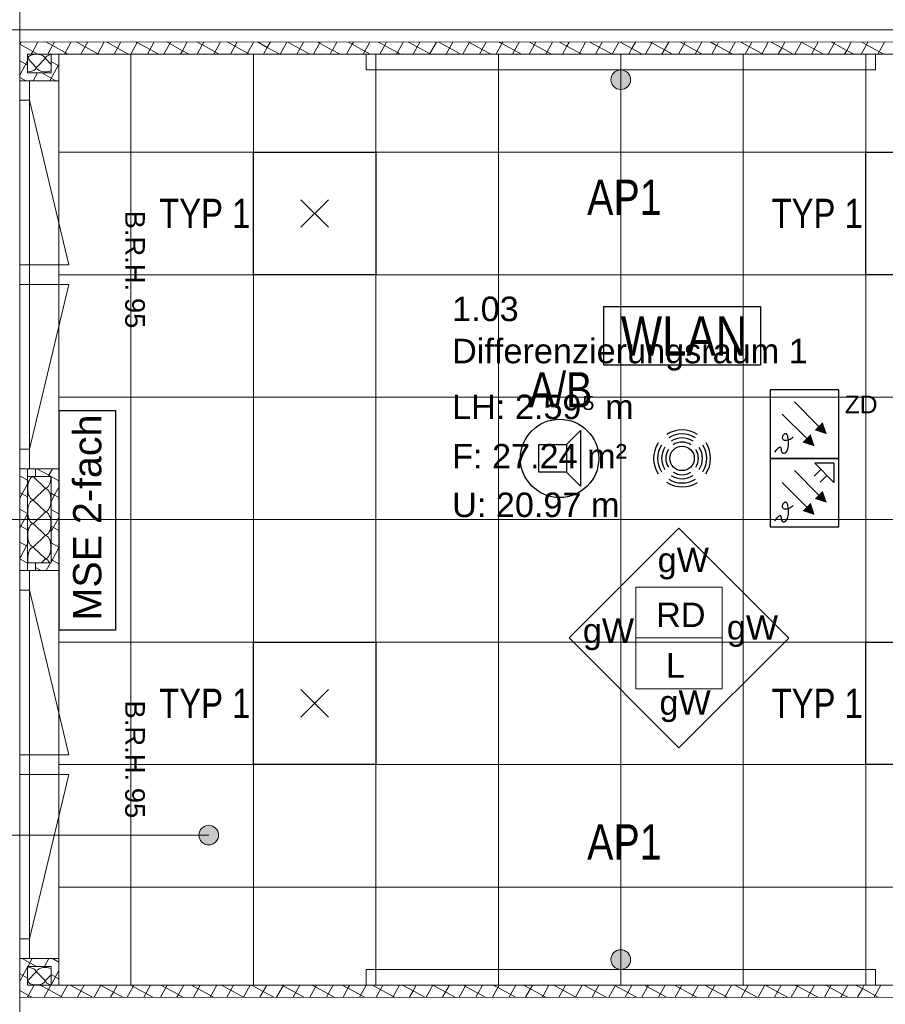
# Model space of a CAD drawing. Extents: x 1101 to 1942, y 41 to 882.
# Tile 12 of 104: x 1302 to 1391, y 390 to 490. Entities that reach past the tile are written whole.
import ezdxf
from ezdxf.lldxf.tags import DXFTag

# ---------------------------------------------------------------- set-up
doc = ezdxf.new("R2010")
doc.units = 0
doc.layers.get('0').update_dxf_attribs({"lineweight": 13})
for name, color, linetype, lineweight in [('Axen', 7, 'Continuous', 25), ('Beschriftung', 7, 'Continuous', 25), ('BI_E_Allgemein', 7, 'Continuous', 18), ('BI_X_Geometrie', 7, 'Continuous', 13), ('Deckenspiegel', 7, 'Continuous', 25), ('Fenster', 7, 'Continuous', 25), ('Fullfläche', 7, 'Continuous', 25), ('Maßlinien', 7, 'Continuous', 25), ('Räume', 7, 'Continuous', 25), ('Wände', 7, 'Continuous', 25)]:
    doc.layers.add(name, color=color, linetype=linetype, lineweight=lineweight)
for name, color, linetype, lineweight, true_color in [('BI_E_Beschallung', 5, 'Continuous', 25, 0x0000ff), ('BI_E_EDV', 3, 'Continuous', 25, 0x00ff00), ('BI_E_Einbruchmeldeanlagen', 5, 'Continuous', 25, 0x0000ff), ('BI_E_Licht', 7, 'Continuous', 25, 0xff6600), ('BI_E_Starkstrom', 1, 'Continuous', 25, 0xff0000), ('BI_E_Trassen 2', 6, 'Continuous', 18, 0xff00ff)]:
    doc.layers.add(name, color=color, linetype=linetype, lineweight=lineweight, true_color=true_color)
doc.styles.get("Standard").update_dxf_attribs({"font": 'arial.ttf'})
tags = doc.linetypes.add('ALL_S25', pattern=[0.001, 0, -0.001]).pattern_tags.tags
tags[6:7] = [DXFTag(74, 4), DXFTag(75, 0), DXFTag(340, '0'), DXFTag(46, 1.0), DXFTag(50, 0.0), DXFTag(44, 0.0), DXFTag(45, 0.0)]
tags[4:5] = [DXFTag(74, 4), DXFTag(75, 0), DXFTag(340, '0'), DXFTag(46, 1.0), DXFTag(50, 0.0), DXFTag(44, 0.0), DXFTag(45, 0.0)]
tags = doc.linetypes.add('VERDECKT2_S2-A03CP7TW1H', pattern=[0.0027, 0.002, -0.0007]).pattern_tags.tags
tags[6:7] = [DXFTag(74, 4), DXFTag(75, 0), DXFTag(340, '0'), DXFTag(46, 1.0), DXFTag(50, 0.0), DXFTag(44, 0.0), DXFTag(45, 0.0)]
tags[4:5] = [DXFTag(74, 4), DXFTag(75, 0), DXFTag(340, '0'), DXFTag(46, 1.0), DXFTag(50, 0.0), DXFTag(44, 0.0), DXFTag(45, 0.0)]

# ---------------------------------------------------------------- blocks, each defined once
blk = doc.blocks.new('Referenz-A03CP7TX1H', base_point=(1202.26, 90.13))
at = {"layer": 'Axen', "color": 0, "linetype": 'ALL_S25', "lineweight": -2, "ltscale": 0.13}
for p, q in [((1302.3, 90.13), (1302.3, 825.65)), ((1661.85, 489.45), (1222.34, 489.45)), ((1661.84, 439.45), (1222.33, 439.45))]:
    blk.add_line(p, q, dxfattribs=at)
at = {"layer": 'Beschriftung', "color": 0, "lineweight": -2}
for p, q in [((1358.37, 427.37), (1369.58, 438.58)), ((1369.58, 438.58), (1380.79, 427.36)), ((1365.18, 427.37), (1365.18, 432.57)), ((1365.18, 432.57), (1373.98, 432.57)), ((1373.98, 432.57), (1373.98, 427.37)), ((1369.58, 416.15), (1358.37, 427.37)), ((1373.98, 427.37), (1365.18, 427.37)), ((1365.18, 422.17), (1365.18, 427.37)), ((1380.79, 427.36), (1369.58, 416.15)), ((1373.98, 427.37), (1373.98, 422.17)), ((1373.98, 422.17), (1365.18, 422.17))]:
    blk.add_line(p, q, dxfattribs=at)
at = {"layer": 'Deckenspiegel', "color": 0, "lineweight": -2}
for p, q in [((1306.3, 486.95), (1421, 486.95)), ((1306.3, 391.95), (1306.3, 486.95)), ((1313.65, 486.95), (1313.65, 391.95)), ((1326.15, 486.95), (1326.15, 391.95)), ((1338.65, 486.95), (1338.65, 391.95)), ((1351.15, 486.95), (1351.15, 391.95)), ((1363.65, 486.95), (1363.65, 391.95)), ((1376.15, 486.95), (1376.15, 391.95)), ((1388.65, 486.95), (1388.65, 391.95)), ((1421, 476.95), (1306.3, 476.95)), ((1421, 464.45), (1306.3, 464.45)), ((1421, 451.95), (1306.3, 451.95)), ((1421, 439.45), (1306.3, 439.45)), ((1421, 426.95), (1306.3, 426.95)), ((1421, 414.45), (1306.3, 414.45)), ((1421, 401.95), (1306.3, 401.95)), ((1421, 391.95), (1306.3, 391.95))]:
    blk.add_line(p, q, dxfattribs=at)
at = {"layer": 'Fenster', "color": 0, "lineweight": -2}
for p, q in [((1306.3, 484.25), (1302.3, 484.25)), ((1303.3, 484.25), (1303.3, 444.65)), ((1303.3, 482.25), (1302.3, 482.25)), ((1303.3, 465.45), (1302.3, 465.45)), ((1302.3, 463.45), (1303.3, 463.45)), ((1303.3, 446.65), (1302.3, 446.65)), ((1306.3, 444.65), (1302.3, 444.65)), ((1306.3, 434.25), (1302.3, 434.25)), ((1303.3, 434.25), (1303.3, 394.65)), ((1303.3, 432.25), (1302.3, 432.25)), ((1303.3, 415.45), (1302.3, 415.45)), ((1302.3, 413.45), (1303.3, 413.45)), ((1303.3, 396.65), (1302.3, 396.65)), ((1306.3, 394.65), (1302.3, 394.65))]:
    blk.add_line(p, q, dxfattribs=at)
at = {"layer": 'Fenster', "color": 0, "linetype": 'VERDECKT2_S2-A03CP7TW1H', "lineweight": -2, "ltscale": 0.13}
for p, q in [((1303.3, 482.25), (1307.3, 465.45)), ((1307.3, 465.45), (1303.3, 465.45)), ((1307.3, 463.45), (1303.3, 463.45)), ((1303.3, 446.65), (1307.3, 463.45)), ((1303.3, 432.25), (1307.3, 415.45)), ((1307.3, 415.45), (1303.3, 415.45)), ((1307.3, 413.45), (1303.3, 413.45)), ((1303.3, 396.65), (1307.3, 413.45))]:
    blk.add_line(p, q, dxfattribs=at)
at = {"layer": 'Fullfläche', "color": 0, "lineweight": -2}
for p, q in [((1302.46, 488.2), (1302.3, 487.9)), ((1302.3, 487.97), (1303.63, 487.24)), ((1304.16, 488.2), (1303.63, 487.24)), ((1304.97, 488.2), (1305.64, 487.83)), ((1305.64, 487.83), (1305.16, 486.95)), ((1305.85, 488.2), (1305.65, 487.83)), ((1305.65, 487.83), (1307.25, 486.95)), ((1307.54, 488.2), (1306.86, 486.95)), ((1308.06, 488.2), (1310.26, 486.98)), ((1309.24, 488.2), (1308.55, 486.95)), ((1310.93, 488.2), (1310.27, 486.99)), ((1311.14, 488.2), (1312.28, 487.57)), ((1312.28, 487.57), (1311.94, 486.95)), ((1312.63, 488.2), (1312.28, 487.57)), ((1312.28, 487.57), (1313.41, 486.95)), ((1314.3, 488.15), (1313.63, 486.95)), ((1314.22, 488.2), (1314.3, 488.16)), ((1314.32, 488.2), (1314.3, 488.16)), ((1314.3, 488.16), (1316.5, 486.95)), ((1316.01, 488.2), (1315.33, 486.95)), ((1317.71, 488.2), (1317.02, 486.95)), ((1317.31, 488.2), (1318.92, 487.31)), ((1319.4, 488.2), (1318.92, 487.31)), ((1320.39, 488.2), (1320.93, 487.9)), ((1320.93, 487.9), (1320.41, 486.95)), ((1321.1, 488.2), (1320.94, 487.9)), ((1320.94, 487.9), (1322.66, 486.95)), ((1322.79, 488.2), (1322.11, 486.95)), ((1323.48, 488.2), (1325.55, 487.06)), ((1324.49, 488.2), (1323.8, 486.95)), ((1326.18, 488.2), (1325.56, 487.06)), ((1326.56, 488.2), (1327.57, 487.64)), ((1327.57, 487.64), (1327.19, 486.95)), ((1327.88, 488.2), (1327.57, 487.64)), ((1327.57, 487.64), (1328.83, 486.95)), ((1329.57, 488.19), (1328.88, 486.95)), ((1329.65, 488.19), (1331.91, 486.95)), ((1331.26, 488.19), (1330.58, 486.95)), ((1332.96, 488.19), (1332.27, 486.95)), ((1332.73, 488.19), (1334.2, 487.38)), ((1334.65, 488.19), (1334.21, 487.38)), ((1336.22, 487.97), (1335.66, 486.95)), ((1335.81, 488.19), (1336.22, 487.97)), ((1336.35, 488.19), (1336.22, 487.97)), ((1336.22, 487.97), (1338.08, 486.95)), ((1338.04, 488.19), (1337.36, 486.95)), ((1338.9, 488.19), (1340.84, 487.13)), ((1339.73, 488.19), (1339.05, 486.95)), ((1341.43, 488.19), (1340.84, 487.13)), ((1341.98, 488.19), (1342.86, 487.71)), ((1342.86, 487.71), (1342.44, 486.95)), ((1343.12, 488.19), (1342.86, 487.71)), ((1342.86, 487.71), (1344.25, 486.95)), ((1344.82, 488.19), (1344.13, 486.95)), ((1345.07, 488.19), (1347.33, 486.95)), ((1346.51, 488.19), (1345.83, 486.95)), ((1348.21, 488.19), (1347.52, 486.95)), ((1348.15, 488.19), (1349.49, 487.45)), ((1349.49, 487.45), (1349.22, 486.95)), ((1349.9, 488.19), (1349.5, 487.46)), ((1349.5, 487.45), (1350.41, 486.95)), ((1351.51, 488.04), (1350.91, 486.95)), ((1351.23, 488.19), (1351.51, 488.04)), ((1351.59, 488.19), (1351.51, 488.04)), ((1351.51, 488.04), (1353.5, 486.95)), ((1353.29, 488.19), (1352.6, 486.95)), ((1354.98, 488.19), (1354.3, 486.95)), ((1354.32, 488.19), (1356.13, 487.2)), ((1356.68, 488.19), (1356.13, 487.2)), ((1357.4, 488.19), (1358.14, 487.78)), ((1358.14, 487.78), (1357.69, 486.95)), ((1358.37, 488.19), (1358.15, 487.78)), ((1358.15, 487.78), (1359.66, 486.95)), ((1360.06, 488.19), (1359.38, 486.95)), ((1360.49, 488.19), (1362.75, 486.95)), ((1361.76, 488.19), (1361.08, 486.95)), ((1363.45, 488.19), (1362.77, 486.95)), ((1363.57, 488.19), (1364.78, 487.53)), ((1364.78, 487.52), (1364.46, 486.95)), ((1365.15, 488.19), (1364.78, 487.53)), ((1364.78, 487.52), (1365.83, 486.95)), ((1366.8, 488.11), (1366.16, 486.95)), ((1366.65, 488.19), (1366.8, 488.11)), ((1366.84, 488.19), (1366.8, 488.11)), ((1366.8, 488.11), (1368.91, 486.95)), ((1368.54, 488.19), (1367.85, 486.95)), ((1370.23, 488.19), (1369.55, 486.95)), ((1369.74, 488.19), (1371.42, 487.27)), ((1371.93, 488.19), (1371.42, 487.27)), ((1372.82, 488.19), (1373.43, 487.85)), ((1373.43, 487.85), (1372.94, 486.95)), ((1373.62, 488.19), (1373.44, 487.85)), ((1373.44, 487.85), (1375.08, 486.95)), ((1375.31, 488.19), (1374.63, 486.95)), ((1375.91, 488.19), (1378.05, 487.01)), ((1377.01, 488.19), (1376.33, 486.95)), ((1378.7, 488.19), (1378.06, 487.01)), ((1378.99, 488.19), (1380.07, 487.6)), ((1380.07, 487.59), (1379.71, 486.95)), ((1380.4, 488.19), (1380.07, 487.6)), ((1380.07, 487.6), (1381.25, 486.95)), ((1382.08, 488.18), (1381.41, 486.95)), ((1382.07, 488.19), (1382.08, 488.18)), ((1382.09, 488.19), (1382.09, 488.18)), ((1382.09, 488.18), (1384.33, 486.95)), ((1383.78, 488.19), (1383.1, 486.95)), ((1385.48, 488.19), (1384.8, 486.95)), ((1385.16, 488.19), (1386.7, 487.34)), ((1387.17, 488.19), (1386.71, 487.34)), ((1388.72, 487.92), (1388.19, 486.95)), ((1388.24, 488.19), (1388.72, 487.92)), ((1388.87, 488.19), (1388.72, 487.93)), ((1388.72, 487.92), (1390.5, 486.95)), ((1390.56, 488.19), (1389.88, 486.95)), ((1303.12, 486.5), (1303.98, 485.6)), ((1303.63, 487.24), (1303.47, 486.95)), ((1303.63, 487.24), (1304.16, 486.95)), ((1304.02, 485.6), (1304.88, 486.5)), ((1304.92, 486.5), (1305.5, 485.89)), ((1310.26, 486.98), (1310.25, 486.95)), ((1310.27, 486.98), (1310.33, 486.95)), ((1318.92, 487.31), (1318.72, 486.95)), ((1318.92, 487.31), (1319.58, 486.95)), ((1325.55, 487.05), (1325.49, 486.95)), ((1325.56, 487.05), (1325.75, 486.95)), ((1334.2, 487.38), (1333.97, 486.95)), ((1334.21, 487.38), (1335, 486.95)), ((1340.84, 487.12), (1340.74, 486.95)), ((1340.84, 487.13), (1341.17, 486.95)), ((1356.13, 487.19), (1355.99, 486.95)), ((1356.13, 487.2), (1356.58, 486.95)), ((1371.42, 487.27), (1371.24, 486.95)), ((1371.42, 487.27), (1372, 486.95)), ((1378.05, 487.01), (1378.02, 486.95)), ((1378.06, 487.01), (1378.17, 486.95)), ((1386.7, 487.34), (1386.49, 486.95)), ((1386.71, 487.34), (1387.42, 486.95)), ((1302.3, 486.28), (1303.1, 485.84)), ((1303.1, 486.27), (1302.3, 484.82)), ((1306.23, 485.81), (1305.37, 484.25)), ((1305.5, 486.22), (1306.23, 485.81)), ((1306.3, 485.93), (1306.23, 485.81)), ((1306.24, 485.81), (1306.3, 485.78)), ((1302.3, 484.59), (1302.91, 484.25)), ((1304.12, 485.05), (1303.68, 484.25)), ((1304.54, 485.05), (1305.99, 484.25)), ((1303.95, 444.65), (1303.9, 444.57)), ((1304.06, 444.65), (1305.27, 443.98)), ((1305.64, 444.65), (1305.27, 443.98)), ((1302.3, 443.92), (1303.1, 443.48)), ((1303.7, 443.82), (1304.9, 442.67)), ((1305.27, 443.98), (1305.2, 443.85)), ((1305.27, 443.98), (1306.3, 443.42)), ((1303.1, 443.11), (1302.3, 441.65)), ((1302.3, 442.23), (1303.1, 441.79)), ((1304.9, 442.62), (1303.7, 441.47)), ((1306.3, 442.77), (1305.86, 441.97)), ((1303.7, 441.42), (1304.9, 440.27)), ((1305.5, 442.16), (1305.86, 441.96)), ((1305.86, 441.96), (1305.5, 441.31)), ((1305.86, 441.96), (1306.3, 441.72)), ((1302.3, 440.53), (1303.1, 440.09)), ((1304.9, 440.22), (1303.7, 439.07)), ((1305.5, 440.47), (1306.3, 440.03)), ((1303.1, 440.03), (1302.41, 438.78)), ((1306.3, 439.68), (1305.5, 438.23)), ((1302.3, 438.84), (1302.41, 438.78)), ((1302.41, 438.77), (1302.3, 438.57)), ((1302.41, 438.77), (1303.1, 438.4)), ((1303.7, 439.02), (1304.9, 437.87)), ((1305.5, 438.77), (1306.3, 438.33)), ((1304.9, 437.82), (1303.7, 436.67)), ((1302.3, 437.14), (1303, 436.76)), ((1303, 436.76), (1302.3, 435.48)), ((1303.1, 436.94), (1303, 436.76)), ((1303, 436.76), (1303.1, 436.7)), ((1303.7, 436.62), (1304.9, 435.47)), ((1305.5, 437.08), (1306.3, 436.64)), ((1306.3, 436.6), (1305.6, 435.33)), ((1302.3, 435.45), (1303.1, 435.01)), ((1304.9, 435.42), (1304.51, 435.05)), ((1305.5, 435.38), (1305.6, 435.33)), ((1305.6, 435.33), (1305.5, 435.14)), ((1305.6, 435.33), (1306.3, 434.95)), ((1303.9, 434.57), (1304.48, 434.25)), ((1305.45, 435.05), (1305.01, 434.25)), ((1302.55, 394.65), (1303.1, 394.34)), ((1303.1, 394.34), (1304, 393.85)), ((1303.58, 394.65), (1303.14, 393.85)), ((1305.27, 394.65), (1304.83, 393.85)), ((1305.63, 394.65), (1306.3, 394.28)), ((1302.3, 393.09), (1302.62, 392.91)), ((1303.1, 393.77), (1302.63, 392.91)), ((1303.12, 392.4), (1303.98, 393.3)), ((1304.02, 393.3), (1304.88, 392.4)), ((1304.92, 392.4), (1305.5, 393)), ((1306.3, 393.43), (1305.5, 391.97)), ((1305.5, 393.03), (1306.3, 392.59)), ((1302.62, 392.91), (1302.3, 392.32)), ((1302.63, 392.91), (1303.1, 392.65)), ((1303.79, 391.95), (1303.21, 390.9)), ((1304.37, 391.95), (1305.22, 391.48)), ((1305.48, 391.95), (1305.23, 391.48)), ((1307.18, 391.95), (1306.49, 390.7)), ((1307.46, 391.95), (1309.73, 390.7)), ((1308.87, 391.95), (1308.19, 390.7)), ((1310.57, 391.95), (1309.88, 390.7)), ((1310.54, 391.95), (1311.86, 391.22)), ((1312.26, 391.95), (1311.86, 391.22)), ((1313.63, 391.95), (1313.88, 391.81)), ((1313.96, 391.95), (1313.88, 391.81)), ((1315.65, 391.95), (1314.97, 390.7)), ((1317.34, 391.95), (1316.66, 390.7)), ((1316.71, 391.95), (1318.5, 390.97)), ((1319.04, 391.95), (1318.5, 390.97)), ((1319.79, 391.95), (1320.51, 391.55)), ((1320.73, 391.95), (1320.52, 391.55)), ((1322.43, 391.95), (1321.74, 390.7)), ((1322.88, 391.95), (1325.13, 390.71)), ((1324.12, 391.95), (1323.44, 390.7)), ((1325.82, 391.95), (1325.14, 390.71)), ((1325.96, 391.95), (1327.15, 391.29)), ((1327.51, 391.95), (1327.15, 391.3)), ((1329.04, 391.95), (1329.16, 391.88)), ((1329.2, 391.95), (1329.17, 391.88)), ((1330.9, 391.95), (1330.21, 390.7)), ((1332.59, 391.95), (1331.91, 390.7)), ((1332.13, 391.95), (1333.78, 391.04)), ((1334.29, 391.95), (1333.79, 391.04)), ((1335.21, 391.95), (1335.8, 391.62)), ((1335.98, 391.95), (1335.8, 391.62)), ((1337.67, 391.95), (1336.99, 390.7)), ((1338.3, 391.95), (1340.42, 390.78)), ((1339.37, 391.95), (1338.69, 390.7)), ((1341.06, 391.95), (1340.42, 390.78)), ((1341.38, 391.95), (1342.44, 391.36)), ((1342.76, 391.95), (1342.44, 391.37)), ((1344.45, 391.95), (1343.77, 390.7)), ((1344.47, 391.95), (1346.73, 390.7)), ((1346.15, 391.95), (1345.46, 390.7)), ((1347.84, 391.94), (1347.16, 390.7)), ((1347.55, 391.94), (1349.07, 391.11)), ((1349.54, 391.94), (1349.08, 391.11)), ((1350.63, 391.94), (1351.09, 391.69)), ((1351.23, 391.94), (1351.09, 391.69)), ((1352.92, 391.94), (1352.24, 390.7)), ((1353.72, 391.94), (1355.71, 390.85)), ((1354.62, 391.94), (1353.93, 390.7)), ((1356.31, 391.94), (1355.71, 390.85)), ((1356.8, 391.94), (1357.72, 391.44)), ((1358.01, 391.94), (1357.73, 391.44)), ((1359.7, 391.94), (1359.02, 390.7)), ((1359.89, 391.94), (1362.15, 390.7)), ((1361.39, 391.94), (1360.71, 390.7)), ((1363.09, 391.94), (1362.41, 390.7)), ((1362.97, 391.94), (1364.36, 391.18)), ((1364.78, 391.94), (1364.36, 391.18)), ((1366.05, 391.94), (1366.38, 391.76)), ((1366.48, 391.94), (1366.38, 391.77)), ((1368.17, 391.94), (1367.49, 390.7)), ((1369.14, 391.94), (1371, 390.92)), ((1369.87, 391.94), (1369.18, 390.7)), ((1371.56, 391.94), (1371, 390.92)), ((1372.22, 391.94), (1373.01, 391.51)), ((1373.26, 391.94), (1373.02, 391.51)), ((1374.95, 391.94), (1374.26, 390.7)), ((1375.3, 391.94), (1377.57, 390.7)), ((1376.64, 391.94), (1375.96, 390.7)), ((1378.34, 391.94), (1377.65, 390.7)), ((1378.39, 391.94), (1379.65, 391.25)), ((1380.03, 391.94), (1379.65, 391.25)), ((1381.47, 391.94), (1381.66, 391.83)), ((1381.73, 391.94), (1381.67, 391.84)), ((1383.42, 391.94), (1382.74, 390.7)), ((1385.11, 391.94), (1384.43, 390.7)), ((1384.56, 391.94), (1386.28, 390.99)), ((1386.81, 391.94), (1386.29, 390.99)), ((1387.64, 391.94), (1388.3, 391.58)), ((1388.5, 391.94), (1388.3, 391.58)), ((1390.2, 391.94), (1389.51, 390.7)), ((1302.3, 391.4), (1303.21, 390.89)), ((1305.23, 391.48), (1304.8, 390.7)), ((1305.23, 391.48), (1306.64, 390.7)), ((1311.86, 391.22), (1311.58, 390.7)), ((1311.87, 391.22), (1312.81, 390.7)), ((1313.88, 391.81), (1313.27, 390.7)), ((1313.88, 391.81), (1315.89, 390.7)), ((1318.5, 390.96), (1318.35, 390.7)), ((1318.5, 390.96), (1318.98, 390.7)), ((1320.51, 391.55), (1320.05, 390.7)), ((1320.52, 391.55), (1322.06, 390.7)), ((1327.15, 391.29), (1326.82, 390.7)), ((1327.15, 391.29), (1328.23, 390.7)), ((1329.17, 391.88), (1328.52, 390.7)), ((1329.17, 391.88), (1331.31, 390.7)), ((1333.78, 391.03), (1333.6, 390.7)), ((1333.79, 391.04), (1334.4, 390.7)), ((1335.8, 391.62), (1335.3, 390.7)), ((1335.81, 391.62), (1337.48, 390.7)), ((1342.44, 391.36), (1342.07, 390.7)), ((1342.44, 391.36), (1343.65, 390.7)), ((1349.07, 391.1), (1348.85, 390.7)), ((1349.08, 391.11), (1349.82, 390.7)), ((1351.09, 391.69), (1350.54, 390.7)), ((1351.09, 391.69), (1352.9, 390.7)), ((1357.73, 391.43), (1357.32, 390.7)), ((1357.73, 391.43), (1359.07, 390.7)), ((1364.36, 391.18), (1364.1, 390.7)), ((1364.36, 391.18), (1365.24, 390.7)), ((1366.38, 391.76), (1365.79, 390.7)), ((1366.38, 391.76), (1368.32, 390.7)), ((1371, 390.92), (1371.4, 390.7)), ((1373.01, 391.5), (1372.57, 390.7)), ((1373.02, 391.51), (1374.49, 390.7)), ((1379.65, 391.25), (1379.35, 390.7)), ((1379.65, 391.25), (1380.66, 390.7)), ((1381.67, 391.83), (1381.04, 390.7)), ((1381.67, 391.83), (1383.74, 390.7)), ((1386.28, 390.99), (1386.12, 390.7)), ((1386.29, 390.99), (1386.82, 390.7)), ((1388.3, 391.57), (1387.82, 390.7)), ((1388.31, 391.58), (1389.91, 390.7)), ((1303.21, 390.89), (1303.1, 390.7)), ((1303.21, 390.89), (1303.56, 390.7)), ((1325.13, 390.71), (1325.13, 390.7)), ((1325.14, 390.71), (1325.15, 390.7)), ((1340.42, 390.78), (1340.38, 390.7)), ((1340.42, 390.78), (1340.57, 390.7)), ((1355.71, 390.85), (1355.63, 390.7)), ((1355.71, 390.85), (1355.99, 390.7)), ((1371, 390.92), (1370.88, 390.7))]:
    blk.add_line(p, q, dxfattribs=at)
for centre, major_axis, start_param, end_param in [((1304, 486.5), (0.882, 0), 0, 3.141593), ((1305.8, 486.5), (0.882, 0), 1.917873, 3.141593), ((1303.1, 485.6), (0.882, 0), 4.712389, 6.283185), ((1304.9, 485.6), (0.882, 0), 3.141593, 4.712389), ((1304.9, 485.6), (0.882, 0), 4.712389, 5.460617), ((1303.7, 442.65), (0, -1.18), 3.141593, 6.283185), ((1304.9, 443.85), (0, -1.18), 0, 1.570791), ((1304.9, 441.45), (0, -1.18), 1.570796, 3.141593), ((1303.7, 440.25), (0, -1.18), 3.141593, 6.283185), ((1304.9, 441.45), (0, -1.18), 0, 1.570796), ((1304.9, 439.05), (0, -1.18), 1.570796, 3.141593), ((1303.7, 437.85), (0, -1.18), 3.141593, 6.283185), ((1304.9, 439.05), (0, -1.18), 0, 1.570796), ((1304.9, 436.65), (0, -1.18), 1.570796, 3.141593), ((1303.7, 435.45), (0, -1.18), 3.141593, 5.059412), ((1304.9, 436.65), (0, -1.18), 0, 1.570796), ((1304.9, 434.25), (0, -1.18), 2.318908, 3.141593), ((1303.1, 393.3), (0.882, 0), 0, 1.57077), ((1304.9, 393.3), (0.882, 0), 1.570796, 3.141593), ((1304.9, 393.3), (0.882, 0), 0.822589, 1.570796), ((1304, 392.4), (0.882, 0), 3.141593, 6.283185), ((1305.8, 392.4), (0.882, 0), 3.141593, 4.365327)]:
    blk.add_ellipse(centre, major_axis=major_axis, ratio=0.5, start_param=start_param, end_param=end_param, dxfattribs=at)
at = {"layer": 'Wände', "color": 0, "lineweight": -2}
for p, q in [((1302.3, 639.45), (1302.3, 389.45)), ((1302.3, 489.45), (1423.5, 489.45)), ((1302.3, 488.2), (1422.25, 488.18)), ((1303.1, 486.95), (1303.1, 485.05)), ((1303.1, 486.95), (1421, 486.95)), ((1305.5, 485.05), (1305.5, 486.95)), ((1306.3, 486.95), (1306.3, 391.95)), ((1303.1, 485.05), (1305.5, 485.05)), ((1303.1, 444.65), (1303.1, 434.25)), ((1303.9, 443.85), (1303.9, 444.65)), ((1305.5, 443.85), (1303.1, 443.85)), ((1305.5, 435.05), (1305.5, 443.85)), ((1303.1, 435.05), (1305.5, 435.05)), ((1303.9, 435.05), (1303.9, 434.25)), ((1303.1, 391.95), (1303.1, 393.85)), ((1303.1, 393.85), (1305.5, 393.85)), ((1305.5, 393.85), (1305.5, 391.95)), ((1421, 391.95), (1303.1, 391.95)), ((1302.3, 390.7), (1422.25, 390.69))]:
    blk.add_line(p, q, dxfattribs=at)
at = {"layer": 'Beschriftung', "color": 0, "lineweight": -2, "char_height": 2.5, "attachment_point": 1, "rotation": 359.9932}
for s, insert in [('{\\fArial;gW}', (1367.41, 436.59)), ('{\\fArial;RD}', (1367.25, 430.99)), ('{\\fArial;gW}', (1359.77, 429.37)), ('{\\fArial;gW}', (1374.47, 429.7)), ('{\\fArial;L}', (1368.25, 425.83)), ('{\\fArial;gW}', (1367.59, 422.03))]:
    blk.add_mtext(s, dxfattribs=dict(at, insert=insert))
at = {"layer": 'Maßlinien', "color": 0, "lineweight": -2, "char_height": 2, "attachment_point": 1, "rotation": 270}
for s, insert in [('{\\fArial;B.R.H.}', (1315.07, 470.99)), ('{\\fArial;95}', (1315.07, 462.08)), ('{\\fArial;B.R.H.}', (1315.07, 420.99)), ('{\\fArial;95}', (1315.07, 412.08))]:
    blk.add_mtext(s, dxfattribs=dict(at, insert=insert))
at = {"layer": 'Räume', "color": 0, "lineweight": -2, "char_height": 2.5, "attachment_point": 1, "rotation": 0}
for s, insert in [('{\\fArial;1.03}', (1346.43, 462.21)), ('{\\fArial;Differenzierungsraum 1}', (1346.43, 457.91)), ('{\\fArial;LH: 2.59⁵ m}', (1346.43, 452.21)), ('{\\fArial;F: 27.24 m²}', (1346.43, 447.17)), ('{\\fArial;U: 20.97 m}', (1346.43, 442.21))]:
    blk.add_mtext(s, dxfattribs=dict(at, insert=insert))
blk = doc.blocks.new('Brandmelder in ZD-A03CP7ZR1H', base_point=(1378.9, 445.7))
at = {"color": 0, "lineweight": -2}
for p, q in [((1385.9, 452.7), (1378.9, 452.7)), ((1378.9, 452.7), (1378.9, 445.7)), ((1385.9, 445.7), (1385.9, 452.7)), ((1381.37, 451.47), (1383.84, 448.99)), ((1380.13, 450.23), (1382.6, 447.75)), ((1380.37, 448.2), (1380.32, 448.17)), ((1380.42, 448.22), (1380.37, 448.2)), ((1380.47, 448.23), (1380.42, 448.22)), ((1380.47, 448.23), (1380.51, 448.22)), ((1380.55, 448.2), (1380.51, 448.22)), ((1380.14, 447.9), (1380.13, 447.84)), ((1380.13, 447.84), (1380.13, 447.78)), ((1380.13, 447.78), (1380.15, 447.72)), ((1380.16, 447.96), (1380.14, 447.9)), ((1380.17, 447.67), (1380.15, 447.72)), ((1380.19, 448.02), (1380.16, 447.96)), ((1380.17, 447.67), (1380.21, 447.63)), ((1380.23, 448.08), (1380.19, 448.02)), ((1380.26, 447.59), (1380.21, 447.63)), ((1380.27, 448.13), (1380.23, 448.08)), ((1380.26, 447.59), (1380.33, 447.56)), ((1380.32, 448.17), (1380.27, 448.13)), ((1380.33, 447.56), (1380.41, 447.55)), ((1380.41, 447.55), (1380.5, 447.55)), ((1380.5, 447.55), (1380.6, 447.56)), ((1380.55, 448.2), (1380.59, 448.16)), ((1380.62, 448.1), (1380.59, 448.16)), ((1380.6, 447.56), (1380.71, 447.59)), ((1380.65, 448.03), (1380.62, 448.1)), ((1380.68, 447.95), (1380.65, 448.03)), ((1380.71, 447.85), (1380.68, 447.95)), ((1380.73, 447.73), (1380.71, 447.85)), ((1380.71, 447.59), (1380.82, 447.62)), ((1380.75, 447.6), (1380.73, 447.73)), ((1380.76, 447.45), (1380.75, 447.6)), ((1380.77, 447.3), (1380.76, 447.45)), ((1380.77, 447.14), (1380.77, 447.3)), ((1380.82, 447.62), (1380.93, 447.67)), ((1380.93, 447.67), (1381.05, 447.74)), ((1381.05, 447.74), (1381.15, 447.81)), ((1381.15, 447.81), (1381.25, 447.9)), ((1379.38, 446.33), (1379.6, 446.65)), ((1379.6, 446.65), (1379.76, 446.82)), ((1379.76, 446.82), (1379.87, 446.89)), ((1379.87, 446.89), (1379.93, 446.86)), ((1379.93, 446.86), (1379.97, 446.77)), ((1379.97, 446.77), (1380, 446.64)), ((1380, 446.64), (1380.02, 446.5)), ((1380.02, 446.5), (1380.05, 446.38)), ((1380.05, 446.38), (1380.1, 446.29)), ((1380.1, 446.29), (1380.17, 446.24)), ((1380.17, 446.24), (1380.25, 446.22)), ((1380.25, 446.22), (1380.33, 446.24)), ((1380.33, 446.24), (1380.42, 446.28)), ((1380.42, 446.28), (1380.51, 446.35)), ((1380.51, 446.35), (1380.59, 446.45)), ((1380.59, 446.45), (1380.65, 446.56)), ((1380.65, 446.56), (1380.7, 446.69)), ((1380.7, 446.69), (1380.74, 446.83)), ((1380.74, 446.83), (1380.76, 446.99)), ((1380.76, 446.99), (1380.77, 447.14)), ((1378.9, 445.7), (1385.9, 445.7))]:
    blk.add_line(p, q, dxfattribs=at)
for points in [[(1384.67, 448.17), (1383.43, 448.58), (1384.25, 449.4)], [(1383.43, 446.93), (1382.19, 447.34), (1383.02, 448.17)]]:
    blk.add_solid(points, dxfattribs=at)
at = {"color": 0, "lineweight": -2, "insert": (1386.5, 452.1), "char_height": 1.8, "attachment_point": 1}
blk.add_mtext('{\\fArial;ZD}', dxfattribs=at)
blk = doc.blocks.new('RZB Sidelite ECO 30W-A03CP7ZT1H', base_point=(1388.65, 464.45))
at = {"color": 0, "lineweight": -2}
for p, q in [((1388.65, 464.45), (1388.65, 476.95)), ((1388.65, 476.95), (1401.15, 476.95)), ((1401.15, 476.95), (1401.15, 464.45)), ((1396.3, 469.3), (1393.5, 472.1)), ((1396.3, 472.1), (1393.5, 469.3)), ((1401.15, 464.45), (1388.65, 464.45))]:
    blk.add_line(p, q, dxfattribs=at)
blk = doc.blocks.new('Blockreferenz-A03CP7ZV1H', base_point=(1362.64, 475.35))
at = {"linetype": 'ByBlock', "lineweight": -2, "ltscale": 0.18}
blk.add_hatch(color=0, dxfattribs=at).paths.add_polyline_path([(1363.64, 483.35), (1363.5, 483.36), (1363.36, 483.39), (1363.23, 483.44), (1363.1, 483.51), (1362.99, 483.59), (1362.89, 483.69), (1362.8, 483.81), (1362.73, 483.93), (1362.69, 484.06), (1362.65, 484.2), (1362.64, 484.35), (1362.65, 484.49), (1362.69, 484.63), (1362.73, 484.76), (1362.8, 484.89), (1362.89, 485), (1362.99, 485.1), (1363.1, 485.19), (1363.23, 485.26), (1363.36, 485.31), (1363.5, 485.34), (1363.64, 485.35), (1363.79, 485.34), (1363.93, 485.31), (1364.06, 485.26), (1364.19, 485.19), (1364.3, 485.1), (1364.4, 485), (1364.49, 484.89), (1364.55, 484.76), (1364.6, 484.63), (1364.63, 484.49), (1364.64, 484.35), (1364.63, 484.2), (1364.6, 484.06), (1364.55, 483.93), (1364.49, 483.81), (1364.4, 483.69), (1364.3, 483.59), (1364.19, 483.51), (1364.06, 483.44), (1363.93, 483.39), (1363.79, 483.36)])
at = {"color": 0, "linetype": 'ByBlock', "lineweight": -2, "ltscale": 0.18}
blk.add_line((1363.64, 483.35), (1363.64, 475.35), dxfattribs=at)
blk.add_circle((1363.64, 484.35), 1, dxfattribs=at)
blk = doc.blocks.new('Präsenzmelder MD-C 360i_32 oder 24-A03CP7ZX1H', base_point=(1366.99, 442.79))
at = {"color": 0, "lineweight": -2}
blk.add_circle((1369.9, 445.7), 1.25, dxfattribs=at)
for major_axis in [(1.58, 2.44), (1.36, 2.11), (-2.44, 1.58), (1.13, 1.75), (0.9, 1.4), (2.44, -1.58), (-2.11, 1.36), (-1.75, 1.13), (-1.4, 0.9), (1.4, -0.9), (1.75, -1.13), (2.11, -1.36), (-0.9, -1.4), (-1.58, -2.44), (-1.36, -2.11), (-1.13, -1.75)]:
    blk.add_ellipse((1369.9, 445.7), major_axis=major_axis, ratio=1, start_param=0, end_param=1.146009, dxfattribs=at)
blk = doc.blocks.new('RZB Sidelite ECO 30W-A03CP7ZZ1H', base_point=(1388.65, 414.45))
at = {"color": 0, "lineweight": -2}
for p, q in [((1388.65, 414.45), (1388.65, 426.95)), ((1388.65, 426.95), (1401.15, 426.95)), ((1401.15, 426.95), (1401.15, 414.45)), ((1396.3, 419.3), (1393.5, 422.1)), ((1396.3, 422.1), (1393.5, 419.3)), ((1401.15, 414.45), (1388.65, 414.45))]:
    blk.add_line(p, q, dxfattribs=at)
blk = doc.blocks.new('RZB Sidelite ECO 30W-A03CP8011H', base_point=(1326.15, 464.45))
at = {"color": 0, "lineweight": -2}
for p, q in [((1326.15, 464.45), (1326.15, 476.95)), ((1326.15, 476.95), (1338.65, 476.95)), ((1338.65, 476.95), (1338.65, 464.45)), ((1333.8, 469.3), (1331, 472.1)), ((1333.8, 472.1), (1331, 469.3)), ((1338.65, 464.45), (1326.15, 464.45))]:
    blk.add_line(p, q, dxfattribs=at)
blk = doc.blocks.new('RZB Sidelite ECO 30W-A03CP8051H', base_point=(1326.15, 414.45))
at = {"color": 0, "lineweight": -2}
for p, q in [((1326.15, 414.45), (1326.15, 426.95)), ((1326.15, 426.95), (1338.65, 426.95)), ((1338.65, 426.95), (1338.65, 414.45)), ((1333.8, 419.3), (1331, 422.1)), ((1333.8, 422.1), (1331, 419.3)), ((1338.65, 414.45), (1326.15, 414.45))]:
    blk.add_line(p, q, dxfattribs=at)
blk = doc.blocks.new('Blockreferenz-A03CP8071H', base_point=(1362.64, 393.55))
at = {"linetype": 'ByBlock', "lineweight": -2, "ltscale": 0.18}
blk.add_hatch(color=0, dxfattribs=at).paths.add_polyline_path([(1363.64, 395.55), (1363.5, 395.54), (1363.36, 395.5), (1363.23, 395.46), (1363.1, 395.39), (1362.99, 395.3), (1362.89, 395.2), (1362.8, 395.09), (1362.73, 394.96), (1362.68, 394.83), (1362.65, 394.69), (1362.64, 394.55), (1362.65, 394.4), (1362.68, 394.26), (1362.73, 394.13), (1362.8, 394), (1362.89, 393.89), (1362.99, 393.79), (1363.1, 393.7), (1363.23, 393.64), (1363.36, 393.59), (1363.5, 393.56), (1363.64, 393.55), (1363.79, 393.56), (1363.93, 393.59), (1364.06, 393.64), (1364.19, 393.7), (1364.3, 393.79), (1364.4, 393.89), (1364.49, 394), (1364.55, 394.13), (1364.6, 394.26), (1364.63, 394.4), (1364.64, 394.55), (1364.63, 394.69), (1364.6, 394.83), (1364.55, 394.96), (1364.49, 395.09), (1364.4, 395.2), (1364.3, 395.3), (1364.19, 395.39), (1364.06, 395.46), (1363.93, 395.5), (1363.79, 395.54)])
at = {"color": 0, "linetype": 'ByBlock', "lineweight": -2, "ltscale": 0.18}
blk.add_line((1363.64, 395.55), (1363.64, 403.55), dxfattribs=at)
blk.add_circle((1363.64, 394.55), 1, dxfattribs=at)
blk = doc.blocks.new('Abkofferung-A03CP80B1H', base_point=(1337.65, 391.95))
at = {"color": 0, "linetype": 'ByBlock', "lineweight": -2, "ltscale": 0.13}
for p, q in [((1337.65, 391.95), (1337.65, 393.55)), ((1337.65, 393.55), (1389.64, 393.55)), ((1389.64, 393.55), (1389.64, 391.95)), ((1389.64, 391.95), (1337.65, 391.95))]:
    blk.add_line(p, q, dxfattribs=at)
blk = doc.blocks.new('Abkofferung-A03CP80D1H', base_point=(1337.65, 485.35))
at = {"color": 0, "linetype": 'ByBlock', "lineweight": -2, "ltscale": 0.13}
for p, q in [((1337.65, 485.35), (1337.65, 486.95)), ((1337.65, 486.95), (1389.64, 486.95)), ((1389.64, 486.95), (1389.64, 485.35)), ((1389.64, 485.35), (1337.65, 485.35))]:
    blk.add_line(p, q, dxfattribs=at)
blk = doc.blocks.new('Brandmelder-A03CP80H1H', base_point=(1378.9, 438.7))
at = {"color": 0, "lineweight": -2}
for p, q in [((1385.9, 445.7), (1378.9, 445.7)), ((1378.9, 445.7), (1378.9, 438.7)), ((1385.4, 445.2), (1383.45, 445.2)), ((1383.45, 445.2), (1385.4, 443.25)), ((1385.4, 445.2), (1385.4, 443.25)), ((1385.9, 438.7), (1385.9, 445.7)), ((1381.37, 444.47), (1383.84, 441.99)), ((1384.07, 444.58), (1383.38, 443.89)), ((1380.13, 443.23), (1382.6, 440.75)), ((1384.69, 443.96), (1384, 443.26)), ((1380.32, 441.17), (1380.27, 441.13)), ((1380.37, 441.2), (1380.32, 441.17)), ((1380.42, 441.22), (1380.37, 441.2)), ((1380.47, 441.23), (1380.42, 441.22)), ((1380.47, 441.23), (1380.51, 441.22)), ((1380.55, 441.2), (1380.51, 441.22)), ((1380.55, 441.2), (1380.59, 441.16)), ((1380.14, 440.9), (1380.13, 440.84)), ((1380.13, 440.84), (1380.13, 440.78)), ((1380.13, 440.78), (1380.15, 440.72)), ((1380.16, 440.96), (1380.14, 440.9)), ((1380.17, 440.67), (1380.15, 440.72)), ((1380.19, 441.02), (1380.16, 440.96)), ((1380.17, 440.67), (1380.21, 440.63)), ((1380.23, 441.08), (1380.19, 441.02)), ((1380.26, 440.59), (1380.21, 440.63)), ((1380.27, 441.13), (1380.23, 441.08)), ((1380.26, 440.59), (1380.33, 440.56)), ((1380.33, 440.56), (1380.41, 440.55)), ((1380.41, 440.55), (1380.5, 440.55)), ((1380.5, 440.55), (1380.6, 440.56)), ((1380.62, 441.1), (1380.59, 441.16)), ((1380.6, 440.56), (1380.71, 440.59)), ((1380.65, 441.03), (1380.62, 441.1)), ((1380.68, 440.95), (1380.65, 441.03)), ((1380.71, 440.85), (1380.68, 440.95)), ((1380.73, 440.73), (1380.71, 440.85)), ((1380.71, 440.59), (1380.82, 440.62)), ((1380.75, 440.6), (1380.73, 440.73)), ((1380.76, 440.45), (1380.75, 440.6)), ((1380.77, 440.3), (1380.76, 440.45)), ((1380.77, 440.14), (1380.77, 440.3)), ((1380.82, 440.62), (1380.93, 440.67)), ((1380.93, 440.67), (1381.05, 440.74)), ((1381.05, 440.74), (1381.15, 440.81)), ((1381.15, 440.81), (1381.25, 440.9)), ((1379.38, 439.33), (1379.6, 439.65)), ((1379.6, 439.65), (1379.76, 439.82)), ((1379.76, 439.82), (1379.87, 439.89)), ((1379.87, 439.89), (1379.93, 439.86)), ((1379.93, 439.86), (1379.97, 439.77)), ((1379.97, 439.77), (1380, 439.64)), ((1380, 439.64), (1380.02, 439.5)), ((1380.02, 439.5), (1380.05, 439.38)), ((1380.05, 439.38), (1380.1, 439.29)), ((1380.1, 439.29), (1380.17, 439.24)), ((1380.17, 439.24), (1380.25, 439.22)), ((1380.25, 439.22), (1380.33, 439.24)), ((1380.33, 439.24), (1380.42, 439.28)), ((1380.42, 439.28), (1380.51, 439.35)), ((1380.51, 439.35), (1380.59, 439.45)), ((1380.59, 439.45), (1380.65, 439.56)), ((1380.65, 439.56), (1380.7, 439.69)), ((1380.7, 439.69), (1380.74, 439.83)), ((1380.74, 439.83), (1380.76, 439.99)), ((1380.76, 439.99), (1380.77, 440.14)), ((1378.9, 438.7), (1385.9, 438.7))]:
    blk.add_line(p, q, dxfattribs=at)
for points in [[(1384.67, 441.17), (1383.43, 441.58), (1384.25, 442.4)], [(1383.43, 439.93), (1382.19, 440.34), (1383.02, 441.17)]]:
    blk.add_solid(points, dxfattribs=at)
blk = doc.blocks.new('Lautsprecher-A03CP80J1H', base_point=(1353.4, 441.7))
at = {"color": 0, "lineweight": -2}
for p, q in [((1359.53, 448.54), (1358.11, 447.12)), ((1359.53, 448.54), (1359.53, 442.86)), ((1355.27, 444.28), (1355.27, 447.12)), ((1355.27, 447.12), (1358.11, 447.12)), ((1358.11, 447.12), (1358.11, 444.28)), ((1358.11, 444.28), (1355.27, 444.28)), ((1359.53, 442.86), (1358.11, 444.28))]:
    blk.add_line(p, q, dxfattribs=at)
at = {"color": 0, "linetype": 'ByBlock', "lineweight": -2, "ltscale": 0.25}
blk.add_circle((1357.4, 445.7), 4, dxfattribs=at)
blk = doc.blocks.new('Blockreferenz-A03CP83H1H', base_point=(1361.9, 455.2))
at = {"color": 0, "linetype": 'ByBlock', "lineweight": -2, "ltscale": 0.25}
for p, q in [((1361.9, 455.2), (1361.9, 461.2)), ((1361.9, 461.2), (1377.9, 461.2)), ((1377.9, 461.2), (1377.9, 455.2)), ((1377.9, 455.2), (1361.9, 455.2))]:
    blk.add_line(p, q, dxfattribs=at)
at = {"color": 0, "linetype": 'ByBlock', "lineweight": -2, "ltscale": 0.25, "insert": (1363.65, 460.2), "char_height": 4, "attachment_point": 1}
blk.add_mtext('{\\W0.8;\\fArial;WLAN}', dxfattribs=at)
blk = doc.blocks.new('Blockreferenz-A03CP84D1H', base_point=(1306.31, 428.18))
at = {"layer": 'BI_E_Starkstrom', "linetype": 'ByBlock', "ltscale": 0.25}
for p, q in [((1306.31, 428.18), (1306.31, 450.58)), ((1306.31, 450.58), (1312.07, 450.58)), ((1312.07, 450.58), (1312.07, 428.18)), ((1312.07, 428.18), (1306.31, 428.18))]:
    blk.add_line(p, q, dxfattribs=at)
at = {"layer": 'BI_E_Starkstrom', "linetype": 'ByBlock', "ltscale": 0.25, "insert": (1307.75, 429.16), "char_height": 2.88, "attachment_point": 1, "rotation": 90}
blk.add_mtext('{\\fArial;MSE 2-fach}', dxfattribs=at)
blk = doc.blocks.new('Kreis-A03CP88J1H', base_point=(1320.59, 406.25))
at = {"color": 0, "linetype": 'ByBlock', "lineweight": -2, "ltscale": 0.13}
blk.add_circle((1321.59, 407.25), 1, dxfattribs=at)
blk = doc.blocks.new('Schraffur-A03CP88L1H', base_point=(1320.59, 406.25))
at = {"linetype": 'ByBlock', "lineweight": -2, "ltscale": 0.13}
blk.add_hatch(color=0, dxfattribs=at).paths.add_polyline_path([(1321.59, 408.25), (1321.74, 408.24), (1321.87, 408.21), (1322.01, 408.16), (1322.13, 408.09), (1322.25, 408), (1322.35, 407.9), (1322.43, 407.79), (1322.5, 407.66), (1322.55, 407.53), (1322.58, 407.39), (1322.59, 407.25), (1322.58, 407.1), (1322.55, 406.96), (1322.5, 406.83), (1322.43, 406.71), (1322.35, 406.59), (1322.25, 406.49), (1322.13, 406.4), (1322.01, 406.34), (1321.87, 406.29), (1321.74, 406.26), (1321.59, 406.25), (1321.45, 406.26), (1321.31, 406.29), (1321.18, 406.34), (1321.05, 406.4), (1320.94, 406.49), (1320.84, 406.59), (1320.75, 406.71), (1320.68, 406.83), (1320.63, 406.96), (1320.6, 407.1), (1320.59, 407.25), (1320.6, 407.39), (1320.63, 407.53), (1320.68, 407.66), (1320.75, 407.79), (1320.84, 407.9), (1320.94, 408), (1321.05, 408.09), (1321.18, 408.16), (1321.31, 408.21), (1321.45, 408.24)])

msp = doc.modelspace()

# ---------------------------------------------------------------- linework, layer by layer
at = {"layer": 'BI_X_Geometrie', "color": 7, "ltscale": 0.13}
msp.add_line((1171.36, 407.25), (1321.59, 407.25), dxfattribs=at)

# ---------------------------------------------------------------- block references
at = {"color": 251, "lineweight": 13, "ltscale": 0.13, "true_color": 0x5f5f5f}
msp.add_blockref('Referenz-A03CP7TX1H', (1202.26, 90.13), dxfattribs=at)
at = {"color": 7, "ltscale": 0.13}
msp.add_blockref('Schraffur-A03CP88L1H', (1320.59, 406.25), dxfattribs=at)
at = {"layer": 'BI_E_Allgemein', "ltscale": 0.18}
for name, p in [('Blockreferenz-A03CP7ZV1H', (1362.64, 475.35)), ('Blockreferenz-A03CP8071H', (1362.64, 393.55))]:
    msp.add_blockref(name, p, dxfattribs=at)
at = {"layer": 'BI_E_Beschallung', "ltscale": 0.25}
msp.add_blockref('Lautsprecher-A03CP80J1H', (1353.4, 441.7), dxfattribs=at)
at = {"layer": 'BI_E_EDV', "ltscale": 0.25}
msp.add_blockref('Blockreferenz-A03CP83H1H', (1361.9, 455.2), dxfattribs=at)
at = {"layer": 'BI_E_Einbruchmeldeanlagen', "linetype": 'Continuous', "ltscale": 0.25}
for name, p in [('Brandmelder in ZD-A03CP7ZR1H', (1378.9, 445.7)), ('Brandmelder-A03CP80H1H', (1378.9, 438.7))]:
    msp.add_blockref(name, p, dxfattribs=at)
at = {"layer": 'BI_E_Licht', "linetype": 'Continuous', "ltscale": 0.25}
for name, p in [('RZB Sidelite ECO 30W-A03CP8011H', (1326.15, 464.45)), ('RZB Sidelite ECO 30W-A03CP7ZT1H', (1388.65, 464.45)), ('Präsenzmelder MD-C 360i_32 oder 24-A03CP7ZX1H', (1366.99, 442.79)), ('RZB Sidelite ECO 30W-A03CP8051H', (1326.15, 414.45)), ('RZB Sidelite ECO 30W-A03CP7ZZ1H', (1388.65, 414.45))]:
    msp.add_blockref(name, p, dxfattribs=at)
at = {"layer": 'BI_E_Trassen 2', "color": 81, "lineweight": 13, "ltscale": 0.13, "true_color": 0x99ff99}
for name, p in [('Abkofferung-A03CP80D1H', (1337.65, 485.35)), ('Abkofferung-A03CP80B1H', (1337.65, 391.95))]:
    msp.add_blockref(name, p, dxfattribs=at)
at = {"layer": 'BI_X_Geometrie', "ltscale": 0.13}
msp.add_blockref('Blockreferenz-A03CP84D1H', (1306.31, 428.18), dxfattribs=at)
at = {"layer": 'BI_X_Geometrie', "color": 7, "ltscale": 0.13}
msp.add_blockref('Kreis-A03CP88J1H', (1320.59, 406.25), dxfattribs=at)

# ---------------------------------------------------------------- texts
at = {"layer": 'BI_E_Allgemein', "ltscale": 0.18, "char_height": 3.6, "attachment_point": 1}
for insert in [(1360.21, 474.15), (1360.21, 408.35)]:
    msp.add_mtext('{\\W0.8;\\fArial;AP1}', dxfattribs=dict(at, insert=insert))
at = {"layer": 'BI_E_Beschallung', "ltscale": 0.25, "insert": (1354.26, 454.5), "char_height": 3.6, "attachment_point": 1}
msp.add_mtext('{\\W0.8;\\fArial;A/B}', dxfattribs=at)
at = {"layer": 'BI_E_Licht', "ltscale": 0.25, "char_height": 3, "attachment_point": 1}
for insert in [(1316.53, 472.2), (1379.03, 472.2), (1316.53, 422.2), (1379.03, 422.2)]:
    msp.add_mtext('{\\W0.8;\\fArial;TYP 1}', dxfattribs=dict(at, insert=insert))

doc.saveas('drawing.dxf')
